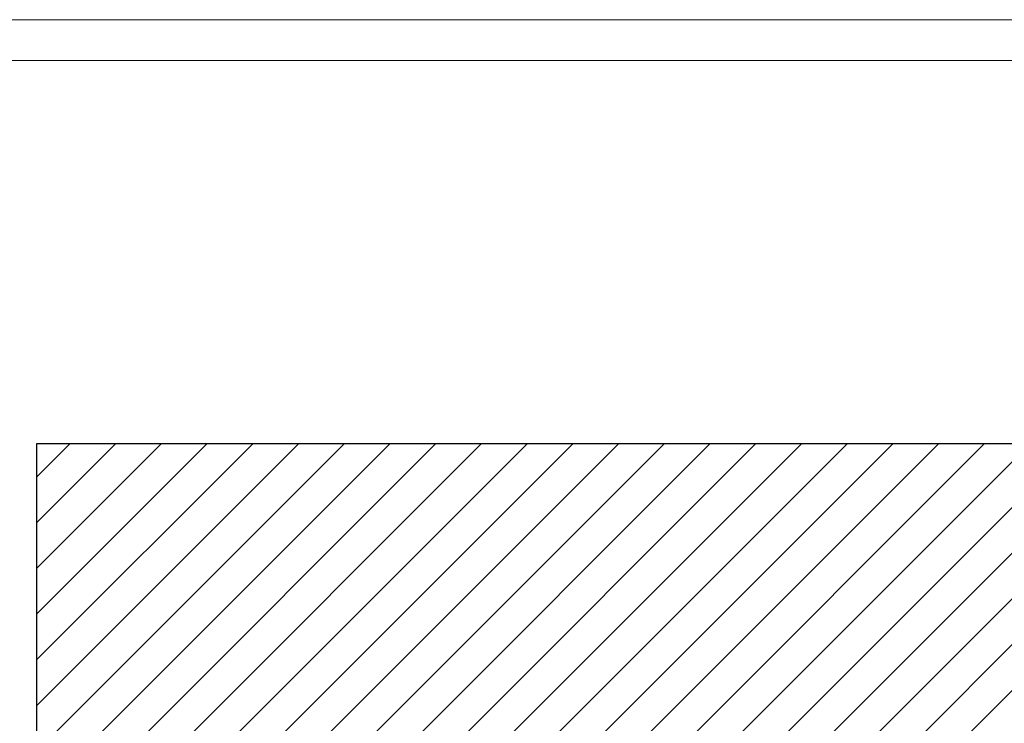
# Model space of a CAD drawing. Header units: millimetres. Extents: x 0 to 39025, y 0 to 11880.
# Tile 6 of 40: x 9186 to 11604, y 10153 to 11880. Entities that reach past the tile are written whole.
import ezdxf

# ---------------------------------------------------------------- set-up
doc = ezdxf.new("R2010")
doc.units = ezdxf.units.MM
doc.layers.add('FORMAT', color=7, linetype='Continuous')
doc.layers.add('ODMIKI funkcionalni', color=253, linetype='Continuous')

msp = doc.modelspace()

# ---------------------------------------------------------------- hatches: boundary and pattern name
at = {"layer": 'ODMIKI funkcionalni'}
h = msp.add_hatch(dxfattribs=at)
h.set_pattern_fill('ANSI31', color=256, scale=25)
h.set_pattern_definition([(45, (348.72, -4969.06), (-56.1266, 56.1266), [])])
h.paths.add_polyline_path([(9228.5, 10839.9), (12203.5, 10839.9), (12203.5, 8254.1), (11603.7, 8254.1), (11603.7, 9840), (10028.5, 9840), (10028.5, 8254.1), (9228.5, 8254.1)])

# ---------------------------------------------------------------- linework, layer by layer
at = {"layer": 'FORMAT', "color": 7, "linetype": 'Continuous', "lineweight": 18, "ltscale": 27}
for p, q in [((0, 11880), (28196, 11880)), ((500, 11780), (28096, 11780))]:
    msp.add_line(p, q, dxfattribs=at)
at = {"layer": 'ODMIKI funkcionalni'}
for p, q in [((9228.5, 10839.9), (12203.5, 10839.9)), ((9228.5, 8254.1), (9228.5, 10839.9))]:
    msp.add_line(p, q, dxfattribs=at)

doc.saveas('drawing.dxf')
